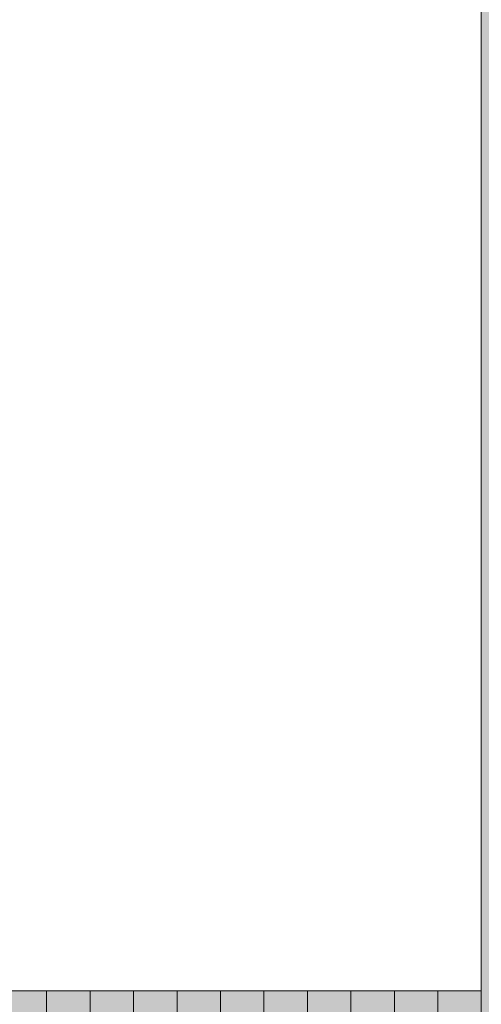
# Model space of a CAD drawing. Header units: metres. Extents: x -111 to 152, y -132 to 99.
# Tile 189 of 256: x -10.425 to -10, y -12.138 to -11.231. Entities that reach past the tile are written whole.
import ezdxf

# ---------------------------------------------------------------- set-up
doc = ezdxf.new("R2010")
doc.units = ezdxf.units.M
doc.layers.add('031_Metallbauarbeiten-350 Lamellendecke DS', color=7, linetype='Continuous', lineweight=35, true_color=0x666666)
doc.layers.add('AV1-Einrichtung', color=7, linetype='Continuous', lineweight=9, true_color=0xa6a6a6)
doc.layers.add('_EG (2D)', color=7, linetype='Continuous', lineweight=9)
doc.layers.add('_EG - DS (2D)', color=7, linetype='Continuous', lineweight=9)

# ---------------------------------------------------------------- blocks, each defined once
blk = doc.blocks.new('EG - DS (2D)')
at = {"layer": '031_Metallbauarbeiten-350 Lamellendecke DS', "linetype": 'Continuous', "lineweight": 0, "transparency": 33554508}
blk.add_hatch(color=254, dxfattribs=at).paths.add_polyline_path([(-10.96139, -8.2), (-13.335, -8.2), (-13.335, -13.4), (-10.96139, -13.4), (-10.96139, -13.35), (-10.63652, -13.35), (-10.63652, -13.4), (-8.262, -13.4), (-8.262, -8.2), (-10.63652, -8.2), (-10.63652, -8.25), (-10.96139, -8.25)])
at = {"layer": '031_Metallbauarbeiten-350 Lamellendecke DS', "linetype": 'Continuous', "lineweight": 9, "transparency": 33554508}
h = blk.add_hatch(dxfattribs=at)
h.set_pattern_fill('Lamellendecke', color=252, style=0, pattern_type=2)
h.set_pattern_definition([(90, (-10.8, -10.875), (0.04, 0), [])])
h.paths.add_polyline_path([(-10.96139, -8.2), (-13.335, -8.2), (-13.335, -13.4), (-10.96139, -13.4), (-10.96139, -13.35), (-10.63652, -13.35), (-10.63652, -13.4), (-8.262, -13.4), (-8.262, -8.2), (-10.63652, -8.2), (-10.63652, -8.25), (-10.96139, -8.25)])
blk = doc.blocks.new('EG (2D)')
at = {"color": 255, "transparency": 33554559}
blk.add_wipeout([(-11.6, -12.125), (-11.6, -9.125), (-10, -9.125), (-10, -12.125)], dxfattribs=at).dxf.layer = 'AV1-Einrichtung'
at = {"layer": 'AV1-Einrichtung', "flags": 128}
blk.add_lwpolyline([(-11.6, -12.125), (-11.6, -9.125), (-10, -9.125), (-10, -12.125)], close=True, dxfattribs=at)

msp = doc.modelspace()

# ---------------------------------------------------------------- block references
at = {"layer": '_EG - DS (2D)'}
msp.add_blockref('EG - DS (2D)', (0, 0), dxfattribs=at)

# ---------------------------------------------------------------- next in the draw order: block references
at = {"layer": '_EG (2D)'}
msp.add_blockref('EG (2D)', (0, 0), dxfattribs=at)

doc.saveas('drawing.dxf')
